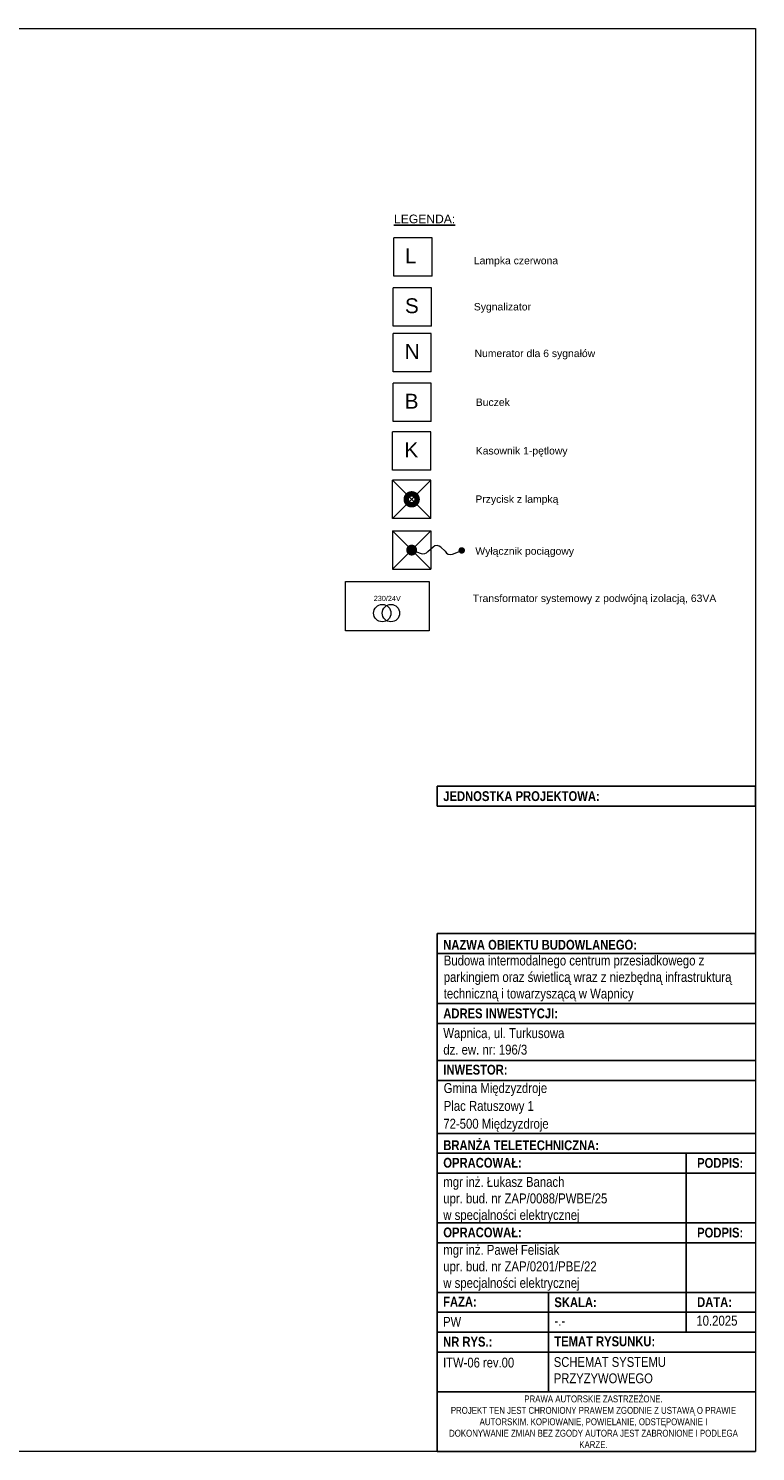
# Model space of a CAD drawing. Header units: millimetres. Extents: x 3585 to 3995, y 1397 to 1684.
# Tile 2 of 2: x 3848 to 3995, y 1397 to 1684. Entities that reach past the tile are written whole.
import ezdxf

# ---------------------------------------------------------------- set-up
doc = ezdxf.new("R2010")
doc.units = ezdxf.units.MM
for name, color, linetype, lineweight in [('! IE_tabelka', 7, 'Continuous', 25), ('#elektryczne', 7, 'Continuous', 20), ('A_TABELKA', 7, 'Continuous', 0), ('ABB PRZYZYWOWA', 3, 'Continuous', 5), ('EB_PRZYWOŁAWCZY', 30, 'Continuous', 9)]:
    doc.layers.add(name, color=color, linetype=linetype, lineweight=lineweight)
doc.layers.add('2D - Rysunki i Obrazki', color=7, linetype='Continuous')
doc.styles.add('ARIAL', font='arial.ttf')
doc.styles.add('GENERATED_STYLE_1', font='arial.ttf')
doc.styles.add('GENERATED_STYLE_2', font='ARIALN.TTF')
doc.styles.get("Standard").update_dxf_attribs({"font": 'arial.ttf'})

msp = doc.modelspace()

# ---------------------------------------------------------------- linework, layer by layer
at = {"layer": '#elektryczne'}
msp.add_lwpolyline([(3584.65, 1396.93), (3584.65, 1683.93), (3994.65, 1683.93), (3994.65, 1396.93)], close=True, dxfattribs=at)
at = {"layer": '2D - Rysunki i Obrazki', "linetype": 'Continuous', "ltscale": 0.1}
for p, q in [((3930.42, 1497.39), (3930.42, 1396.93)), ((3930.43, 1487.29), (3994.66, 1487.29)), ((3930.43, 1483.27), (3994.66, 1483.27)), ((3930.43, 1475.79), (3994.66, 1475.79)), ((3930.43, 1471.78), (3994.66, 1471.78)), ((3930.43, 1461.1), (3994.66, 1461.1)), ((3930.43, 1461.1), (3994.66, 1461.1)), ((3930.42, 1457.09), (3994.66, 1457.09)), ((3980.65, 1457.09), (3980.65, 1421.02)), ((3930.42, 1453.07), (3994.66, 1453.07)), ((3930.42, 1443.04), (3994.66, 1443.04)), ((3930.42, 1443.04), (3994.66, 1443.04)), ((3930.42, 1443.04), (3994.66, 1443.04)), ((3930.42, 1439.02), (3994.66, 1439.02)), ((3930.42, 1439.02), (3994.66, 1439.02)), ((3930.42, 1428.99), (3994.66, 1428.99)), ((3930.42, 1428.99), (3994.66, 1428.99)), ((3930.42, 1428.99), (3994.66, 1428.99)), ((3930.42, 1428.99), (3994.66, 1428.99)), ((3952.84, 1428.99), (3952.84, 1408.96)), ((3930.42, 1425.03), (3994.66, 1425.03)), ((3930.42, 1421.02), (3994.66, 1421.02)), ((3952.84, 1421.02), (3952.84, 1408.97)), ((3930.42, 1417), (3994.66, 1417)), ((3930.42, 1408.97), (3994.66, 1408.97)), ((3930.42, 1408.97), (3994.65, 1408.97)), ((3930.42, 1396.93), (3994.65, 1396.93))]:
    msp.add_line(p, q, dxfattribs=at)
at = {"layer": '2D - Rysunki i Obrazki', "linetype": 'Continuous', "ltscale": 0.1, "flags": 128}
for points in [[(3930.42, 1531.1), (3994.66, 1531.1), (3994.66, 1527.09), (3930.42, 1527.09)], [(3930.42, 1501.41), (3994.66, 1501.41), (3994.66, 1497.39), (3930.42, 1497.39)]]:
    msp.add_lwpolyline(points, close=True, dxfattribs=at)
at = {"layer": 'ABB PRZYZYWOWA', "color": 0, "lineweight": 5}
for p, q in [((3929.37, 1641.68), (3921.65, 1641.68)), ((3921.65, 1633.96), (3921.65, 1641.68)), ((3929.37, 1633.96), (3929.37, 1641.68)), ((3929.37, 1633.96), (3921.65, 1633.96)), ((3921.49, 1614.68), (3921.49, 1622.4)), ((3929.2, 1622.4), (3921.49, 1622.4)), ((3929.2, 1614.68), (3929.2, 1622.4)), ((3929.2, 1614.68), (3921.49, 1614.68)), ((3921.49, 1604.65), (3921.49, 1612.37)), ((3929.2, 1612.37), (3921.49, 1612.37)), ((3929.2, 1604.65), (3929.2, 1612.37)), ((3929.2, 1604.65), (3921.49, 1604.65))]:
    msp.add_line(p, q, dxfattribs=at)
at = {"layer": 'EB_PRZYWOŁAWCZY', "color": 0, "lineweight": 5}
for p, q in [((3929.25, 1631.62), (3921.54, 1631.62)), ((3921.54, 1623.9), (3921.54, 1631.62)), ((3929.25, 1623.9), (3929.25, 1631.62)), ((3929.25, 1623.9), (3921.54, 1623.9)), ((3929.13, 1602.55), (3921.41, 1602.55)), ((3921.41, 1594.83), (3921.41, 1602.55)), ((3929.13, 1594.83), (3929.13, 1602.55)), ((3929.13, 1594.83), (3921.41, 1594.83))]:
    msp.add_line(p, q, dxfattribs=at)
at = {"layer": 'EB_PRZYWOŁAWCZY', "color": 0, "lineweight": 5, "ltscale": 0.5}
for p, q in [((3929.12, 1592.83), (3921.4, 1585.11)), ((3929.12, 1585.11), (3921.4, 1592.83)), ((3929.12, 1592.83), (3921.4, 1592.83)), ((3921.4, 1585.11), (3921.4, 1592.83)), ((3929.12, 1585.11), (3929.12, 1592.83)), ((3929.12, 1585.11), (3921.4, 1585.11)), ((3921.4, 1582.59), (3921.4, 1574.87)), ((3921.4, 1582.59), (3929.12, 1582.59)), ((3921.4, 1574.87), (3929.12, 1582.59)), ((3921.4, 1582.59), (3929.12, 1574.87)), ((3929.12, 1582.59), (3929.12, 1574.87)), ((3925.26, 1578.73), (3927.16, 1578.04)), ((3928.52, 1578.46), (3929.58, 1579.36)), ((3931.17, 1579.3), (3932, 1578.48)), ((3933.48, 1577.93), (3935.36, 1578.66)), ((3921.4, 1574.87), (3929.12, 1574.87))]:
    msp.add_line(p, q, dxfattribs=at)
at = {"layer": 'EB_PRZYWOŁAWCZY', "color": 0, "lineweight": 5, "ltscale": 0.2}
for p, q in [((3911.93, 1572.38), (3928.82, 1572.38)), ((3911.93, 1562.46), (3911.93, 1572.38)), ((3928.82, 1572.38), (3928.82, 1562.46)), ((3928.82, 1562.46), (3911.93, 1562.46))]:
    msp.add_line(p, q, dxfattribs=at)
at = {"layer": 'EB_PRZYWOŁAWCZY', "color": 0, "lineweight": 5}
for points, const_width in [([(3925.26, 1589.52, 1), (3925.26, 1588.42, 1)], 2.2), ([(3925.26, 1578.18, 1), (3925.26, 1579.28, 1)], 1.1), ([(3935.36, 1578.33, 1), (3935.36, 1578.99, 1)], 0.653)]:
    msp.add_lwpolyline(points, format="xyb", close=True, dxfattribs=dict(at, const_width=const_width))
at = {"layer": 'EB_PRZYWOŁAWCZY', "color": 0, "lineweight": 5, "ltscale": 0.5}
for centre in [(3919.32, 1566.01), (3921.07, 1566.01)]:
    msp.add_circle(centre, 1.75, dxfattribs=at)
for centre, start, end in [((3930.34, 1578.45), 45.5514, 130.2691), ((3927.56, 1579.15), 250.063, 324.186), ((3933.05, 1579.03), 207.738, 291.3291)]:
    msp.add_arc(centre, 1.18, start, end, dxfattribs=at)

# ---------------------------------------------------------------- texts
at = {"layer": '! IE_tabelka', "color": 7, "insert": (3921.69, 1646.39), "char_height": 1.75, "attachment_point": 1}
msp.add_mtext_dynamic_manual_height_columns('{\\LLEGENDA:}', width=14.2434, gutter_width=0.14, heights=[0], dxfattribs=at)
at = {"layer": '2D - Rysunki i Obrazki', "linetype": 'Continuous', "attachment_point": 7}
for s, insert, char_height, style in [('\\A1;{\\fArial Narrow|b1|i0|c238|p34;JEDNOSTKA PROJEKTOWA:}', (3931.64, 1528.09), 1.9765, 'GENERATED_STYLE_2'), ('\\A1;{\\fArial Narrow|b1|i0|c238|p34;NAZWA OBIEKTU BUDOWLANEGO:}', (3931.63, 1498.11), 1.9765, 'GENERATED_STYLE_2'), ('\\A1;{\\fArial Narrow|b1|i0|c238|p34;ADRES INWESTYCJI:}', (3931.64, 1484.28), 1.9765, 'GENERATED_STYLE_2'), ('{\\fArial Narrow|b0|i0|c238|p34;Wapnica, ul. Turkusowa\\Pdz. ew. nr: 196/3}', (3931.64, 1476.95), 2, 'GENERATED_STYLE_1'), ('\\A1;{\\fArial Narrow|b1|i0|c238|p34;INWESTOR:}', (3931.65, 1472.92), 1.9765, 'GENERATED_STYLE_2'), ('\\pxl0.04167,sm1.07917;{\\fArial Narrow|b0|i0|c238|p34;Gmina Międzyzdroje\\PPlac Ratuszowy 1\\P\\pl0,s*;72-500 Międzyzdroje}', (3931.64, 1461.43), 2, 'GENERATED_STYLE_1'), ('\\A1;{\\fArial Narrow|b1|i0|c238|p34;BRANŻA TELETECHNICZNA:}', (3931.64, 1457.69), 1.9765, 'GENERATED_STYLE_2'), ('\\A1;{\\fArial Narrow|b1|i0|c238|p34;OPRACOWAŁ:}', (3931.64, 1454.15), 1.9765, 'GENERATED_STYLE_2'), ('\\A1;{\\fArial Narrow|b1|i0|c238|p34;PODPIS:}', (3982.87, 1454.12), 1.9765, 'GENERATED_STYLE_2'), ('{\\fArial Narrow|b0|i0|c238|p34;mgr inż. Łukasz Banach\\Pupr. bud. nr ZAP/0088/PWBE/25\\Pw specjalności elektrycznej}', (3931.64, 1443.04), 2, 'GENERATED_STYLE_1'), ('\\A1;{\\fArial Narrow|b1|i0|c238|p34;OPRACOWAŁ:}', (3931.64, 1440.1), 1.9765, 'GENERATED_STYLE_2'), ('\\A1;{\\fArial Narrow|b1|i0|c238|p34;PODPIS:}', (3982.87, 1440.07), 1.9765, 'GENERATED_STYLE_2'), ('\\A1;{\\fArial Narrow|b1|i0|c238|p34;FAZA:}', (3931.6, 1426.16), 1.9765, 'GENERATED_STYLE_2'), ('\\A1;{\\fArial Narrow|b1|i0|c238|p34;SKALA:}', (3954.06, 1426.03), 1.9765, 'GENERATED_STYLE_2'), ('\\A1;{\\fArial Narrow|b1|i0|c238|p34;DATA:}', (3982.87, 1426.08), 1.9765, 'GENERATED_STYLE_2'), ('\\A1;{\\fArial Narrow|b0|i0|c238|p34;10.2025}', (3982.71, 1422.29), 2.0044, 'GENERATED_STYLE_1'), ('\\A1;{\\fArial Narrow|b0|i0|c238|p34;-.-}', (3954.06, 1422.29), 2.0044, 'GENERATED_STYLE_1'), ('\\A1;{\\fArial Narrow|b1|i0|c238|p34;NR RYS.:}', (3931.6, 1418.06), 1.9765, 'GENERATED_STYLE_2'), ('\\A1;{\\fArial Narrow|b1|i0|c238|p34;TEMAT RYSUNKU:}', (3954.04, 1418.13), 1.9765, 'GENERATED_STYLE_2')]:
    msp.add_mtext(s, dxfattribs=dict(at, insert=insert, char_height=char_height, style=style))
at = {"layer": '2D - Rysunki i Obrazki', "linetype": 'Continuous', "attachment_point": 7, "style": 'GENERATED_STYLE_1'}
for s, insert, char_height, width in [('{\\fArial Narrow|b0|i0|c238|p34;Budowa intermodalnego centrum przesiadkowego z parkingiem oraz świetlicą wraz z niezbędną infrastrukturą techniczną i towarzyszącą w Wapnicy}', (3931.73, 1487.69), 2, 62.0014), ('{\\fArial Narrow|b0|i0|c238|p34;mgr inż. Paweł Felisiak\\Pupr. bud. nr ZAP/0201/PBE/22\\Pw specjalności elektrycznej}', (3931.64, 1429.34), 2, 47.5243), ('\\A1;{\\fArial Narrow|b0|i0|c238|p34;PW}', (3931.6, 1422.11), 1.9765, 11.8489)]:
    msp.add_mtext(s, dxfattribs=dict(at, insert=insert, char_height=char_height, width=width))
at = {"layer": 'A_TABELKA', "linetype": 'Continuous'}
for s, insert, char_height, width, attachment_point, style in [('\\A1;{\\fArial Narrow|b0|i0|c238|p34;ITW-06 rev.00}', (3931.6, 1413.86), 1.9765, 16.5642, 7, 'GENERATED_STYLE_1'), ('\\A1;{\\fArial Narrow|b0|i0|c238|p34;SCHEMAT SYSTEMU PRZYZYWOWEGO}', (3953.94, 1410.68), 1.9765, 38.5063, 7, 'GENERATED_STYLE_1'), ('{\\fArial Narrow|b0|i0|c238|p34;\\W1;PRAWA AUTORSKIE ZASTRZEŻONE.\\PPROJEKT TEN JEST CHRONIONY PRAWEM ZGODNIE Z USTAWĄ O PRAWIE AUTORSKIM. KOPIOWANIE, POWIELANIE, ODSTĘPOWANIE I DOKONYWANIE ZMIAN BEZ ZGODY AUTORA JEST ZABRONIONE I PODLEGA KARZE.}', (3961.95, 1402.93), 1.38353, 58.2743, 5, 'ARIAL')]:
    msp.add_mtext(s, dxfattribs=dict(at, insert=insert, char_height=char_height, width=width, attachment_point=attachment_point, style=style))
at = {"layer": 'ABB PRZYZYWOWA', "color": 0, "lineweight": 5, "style": 'ARIAL'}
for s, p in [('N', (3923.85, 1617.29)), ('B', (3923.85, 1607.26))]:
    msp.add_text(s, height=3, dxfattribs=at).set_placement(p)
at = {"layer": 'EB_PRZYWOŁAWCZY', "color": 0, "lineweight": 5, "style": 'ARIAL'}
for s, p in [('L', (3923.9, 1636.56)), ('S', (3923.9, 1626.51)), ('K', (3923.78, 1597.44))]:
    msp.add_text(s, height=3, dxfattribs=at).set_placement(p)
at = {"layer": 'EB_PRZYWOŁAWCZY', "color": 0, "lineweight": 5}
for s, height, p in [('Lampka czerwona', 1.5, (3937.81, 1636.37)), ('Sygnalizator', 1.5, (3937.81, 1627.06)), ('Numerator dla 6 sygnałów', 1.5, (3937.95, 1617.65)), ('Buczek', 1.5, (3938.2, 1607.8)), ('Kasownik 1-pętlowy', 1.5, (3938.2, 1598.01)), ('Przycisk z lampką', 1.5, (3938.11, 1588.26)), ('Wyłącznik pociągowy ', 1.5, (3938.11, 1577.79)), ('Transformator systemowy z podwójną izolacją, 63VA', 1.5, (3937.59, 1568.26)), ('230/24V', 1.05, (3917.6, 1568.45))]:
    msp.add_text(s, height=height, dxfattribs=at).set_placement(p)

doc.saveas('drawing.dxf')
